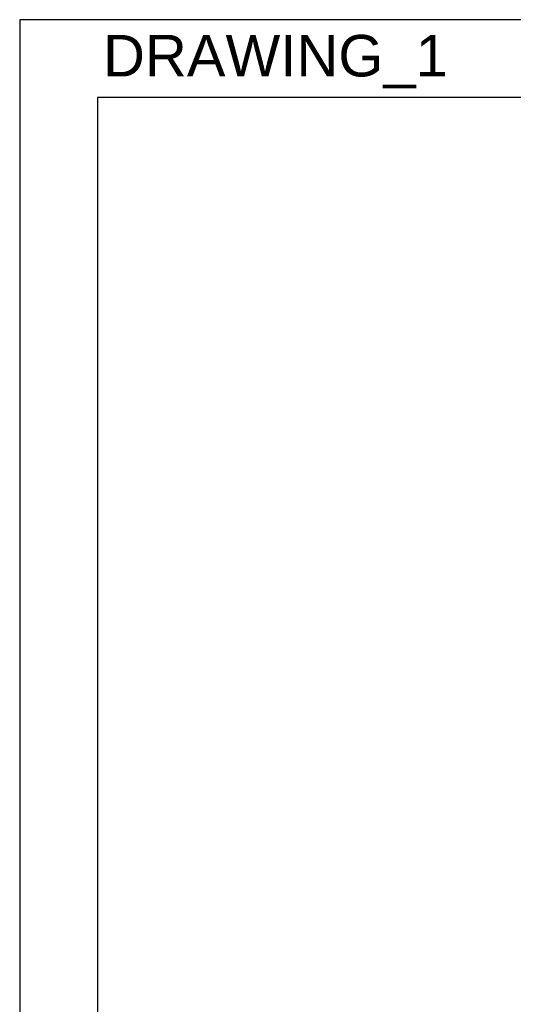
# Model space of a CAD drawing. Header units: millimetres. Extents: x 88 to 1193, y 471 to 1243.
# Tile 26 of 47: x 88 to 211, y 997 to 1243. Entities that reach past the tile are written whole.
import ezdxf
from ezdxf.enums import TextEntityAlignment as Align

# ---------------------------------------------------------------- set-up
doc = ezdxf.new("R2010")
doc.units = ezdxf.units.MM
doc.header["$LTSCALE"] = 20
doc.layers.get('0').update_dxf_attribs({"linetype": 'CONTINUOUS'})
doc.layers.add('DIM', color=6, linetype='CONTINUOUS')
doc.styles.add('TEXTSTYLE_1', font='arial.ttf')

msp = doc.modelspace()

# ---------------------------------------------------------------- linework, layer by layer
at = {"color": 7}
for p, q in [((87.55, 1242.91), (87.55, 470.71)), ((633.55, 1242.91), (87.55, 1242.91)), ((107.05, 1223.41), (107.05, 490.21)), ((614.05, 1223.41), (107.05, 1223.41))]:
    msp.add_line(p, q, dxfattribs=at)

# ---------------------------------------------------------------- texts
at = {"layer": 'DIM', "color": 7, "style": 'TEXTSTYLE_1'}
msp.add_text('DRAWING_1', height=10.4, dxfattribs=at).set_placement((151.6, 1228.7), align=Align.CENTER)

doc.saveas('drawing.dxf')
